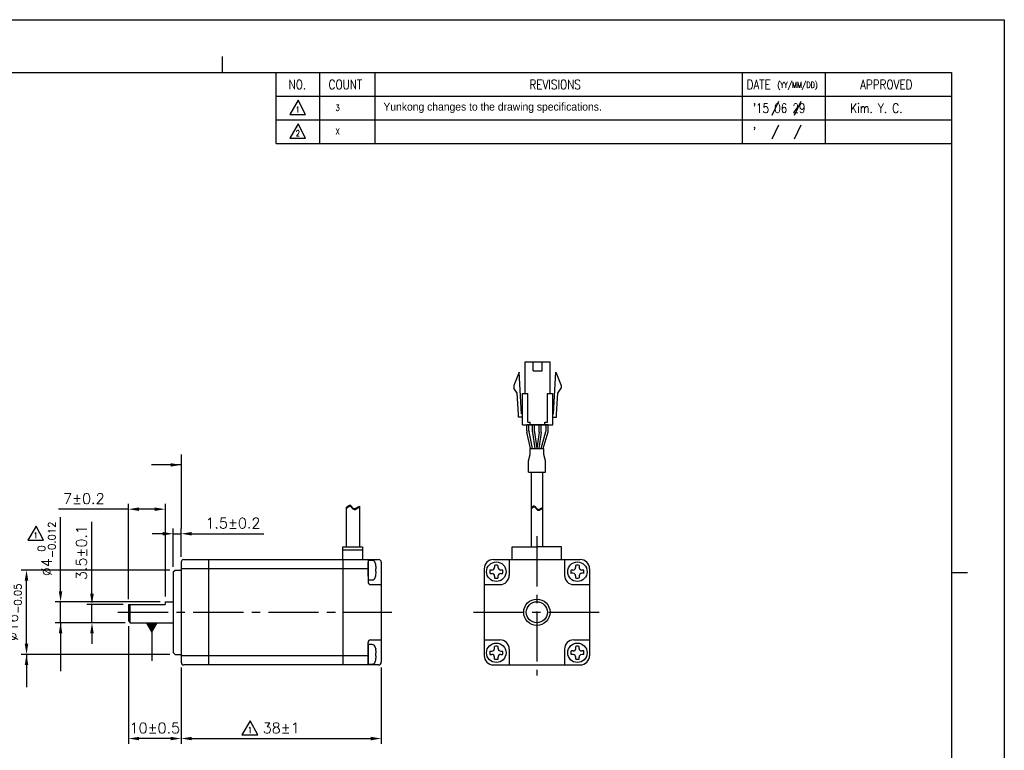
# Model space of a CAD drawing. Header units: millimetres. Extents: x 0 to 297, y 0 to 210.
# Tile 3 of 3: x 110 to 297, y 71 to 210. Entities that reach past the tile are written whole.
import ezdxf

# ---------------------------------------------------------------- set-up
doc = ezdxf.new("R2010")
doc.units = ezdxf.units.MM
doc.header["$PDSIZE"] = -1
doc.linetypes.add('CENTER2', pattern=[28.575, 19.05, -3.175, 3.175, -3.175])
doc.layers.add('SHEET', color=1, linetype='Continuous')
doc.styles.add('H', font='txt')
doc.styles.add('SHEET1', font='ROMANS.SHX', dxfattribs={"width": 0.8, "height": 3})
doc.styles.get("Standard").update_dxf_attribs({"font": 'txt.shx', "bigfont": 'whgtxt.shx'})
doc.dimstyles.new('ISO-25', dxfattribs={"dimtxt": 2.5, "dimasz": 2.5, "dimexe": 1.25, "dimexo": 0.625, "dimtad": 1, "dimtxsty": 'Standard', "dimcen": 2.5, "dimadec": 0, "dimazin": 0, "dimtfac": 1, "dimtmove": 0, "dimatfit": 3, "dimfxl": 0, "dimarcsym": 0})

# ---------------------------------------------------------------- blocks, each defined once
blk = doc.blocks.new('*D9')
at = {"color": 8, "lineweight": -2}
for p, q in [((123.8, 100.96), (123.8, 114.63)), ((129.73, 98.96), (122.8, 98.96)), ((123.8, 95.46), (123.8, 98.96)), ((130.08, 95.46), (122.8, 95.46)), ((123.8, 93.46), (123.8, 91.46))]:
    blk.add_line(p, q, dxfattribs=at)
at = {"color": 8}
for points in [[(123.47, 100.96), (124.14, 100.96), (123.8, 98.96)], [(123.47, 93.46), (124.14, 93.46), (123.8, 95.46)]]:
    blk.add_solid(points, dxfattribs=at)
at = {"layer": 'Defpoints', "color": 0}
for p in [(123.8, 98.96), (130.73, 98.96), (131.08, 95.46)]:
    blk.add_point(p, dxfattribs=at)
at = {"color": 3, "insert": (121.8, 108.79), "char_height": 2, "attachment_point": 5, "rotation": 90}
blk.add_mtext('\\A1;3.5±0.1', dxfattribs=at)
blk = doc.blocks.new('*D10')
at = {"color": 8, "lineweight": -2}
for p, q in [((117.84, 101.46), (117.84, 115.53)), ((136.73, 99.46), (116.84, 99.46)), ((117.84, 95.46), (117.84, 99.46)), ((130.08, 95.46), (116.84, 95.46)), ((117.84, 93.46), (117.84, 91.46))]:
    blk.add_line(p, q, dxfattribs=at)
at = {"color": 8}
for points in [[(117.51, 101.46), (118.17, 101.46), (117.84, 99.46)], [(117.51, 93.46), (118.17, 93.46), (117.84, 95.46)]]:
    blk.add_solid(points, dxfattribs=at)
at = {"layer": 'Defpoints', "color": 0}
for p in [(117.84, 99.46), (137.73, 99.46), (131.08, 95.46)]:
    blk.add_point(p, dxfattribs=at)
at = {"color": 3, "insert": (115.21, 109.49), "char_height": 2, "attachment_point": 5, "rotation": 90}
blk.add_mtext('\\A1;%%C4{\\H1.400000;\\S 0^ -0.012;}', dxfattribs=at)
blk = doc.blocks.new('*D11')
at = {"color": 8, "lineweight": -2}
for p, q in [((138.58, 105.46), (110.38, 105.46)), ((111.38, 91.46), (111.38, 103.46)), ((138.58, 89.46), (110.38, 89.46))]:
    blk.add_line(p, q, dxfattribs=at)
at = {"color": 8}
for points in [[(111.04, 103.46), (111.71, 103.46), (111.38, 105.46)], [(111.04, 91.46), (111.71, 91.46), (111.38, 89.46)]]:
    blk.add_solid(points, dxfattribs=at)
at = {"layer": 'Defpoints', "color": 0}
for p in [(111.38, 105.46), (139.58, 105.46), (139.58, 89.46)]:
    blk.add_point(p, dxfattribs=at)
at = {"color": 3, "insert": (108.74, 97.46), "char_height": 2, "attachment_point": 5, "rotation": 90}
blk.add_mtext('\\A1;%%C16{\\H1.400000;\\S 0^ -0.05;}', dxfattribs=at)
blk = doc.blocks.new('*D12')
at = {"color": 8, "lineweight": -2}
for p, q in [((137.23, 112.37), (135.23, 112.37)), ((139.23, 106.11), (139.23, 113.37)), ((139.23, 112.37), (140.73, 112.37)), ((140.73, 107.96), (140.73, 113.37)), ((142.73, 112.37), (156.4, 112.37))]:
    blk.add_line(p, q, dxfattribs=at)
at = {"color": 8}
for points in [[(137.23, 112.7), (137.23, 112.04), (139.23, 112.37)], [(142.73, 112.7), (142.73, 112.04), (140.73, 112.37)]]:
    blk.add_solid(points, dxfattribs=at)
at = {"layer": 'Defpoints', "color": 0}
for p in [(140.73, 112.37), (140.73, 106.96), (139.23, 105.11)]:
    blk.add_point(p, dxfattribs=at)
at = {"color": 3, "insert": (150.56, 114.37), "char_height": 2, "attachment_point": 5}
blk.add_mtext('\\A1;1.5±0.2', dxfattribs=at)
blk = doc.blocks.new('*D13')
at = {"color": 8, "lineweight": -2}
for p, q in [((140.73, 86.96), (140.73, 72.47)), ((178.73, 86.96), (178.73, 72.47)), ((142.73, 73.47), (176.73, 73.47))]:
    blk.add_line(p, q, dxfattribs=at)
at = {"color": 8}
for points in [[(142.73, 73.8), (142.73, 73.14), (140.73, 73.47)], [(176.73, 73.8), (176.73, 73.14), (178.73, 73.47)]]:
    blk.add_solid(points, dxfattribs=at)
at = {"layer": 'Defpoints', "color": 0}
for p in [(140.73, 87.96), (178.73, 87.96), (178.73, 73.47)]:
    blk.add_point(p, dxfattribs=at)
at = {"color": 3, "insert": (159.73, 75.47), "char_height": 2, "attachment_point": 5}
blk.add_mtext('\\A1;38±1', dxfattribs=at)
blk = doc.blocks.new('*D14')
at = {"color": 8, "lineweight": -2}
for p, q in [((130.73, 99.96), (130.73, 118.03)), ((137.73, 100.46), (137.73, 118.03)), ((130.73, 117.03), (117.43, 117.03)), ((135.73, 117.03), (132.73, 117.03))]:
    blk.add_line(p, q, dxfattribs=at)
at = {"color": 8}
for points in [[(132.73, 117.36), (132.73, 116.7), (130.73, 117.03)], [(135.73, 117.36), (135.73, 116.7), (137.73, 117.03)]]:
    blk.add_solid(points, dxfattribs=at)
at = {"layer": 'Defpoints', "color": 0}
for p in [(137.73, 117.03), (137.73, 99.46), (130.73, 98.96)]:
    blk.add_point(p, dxfattribs=at)
at = {"color": 3, "insert": (122.26, 119.03), "char_height": 2, "attachment_point": 5}
blk.add_mtext('\\A1;7±0.2', dxfattribs=at)
blk = doc.blocks.new('*D15')
at = {"color": 8, "lineweight": -2}
for p, q in [((130.73, 94.81), (130.73, 72.47)), ((140.73, 86.96), (140.73, 72.47)), ((138.73, 73.47), (132.73, 73.47))]:
    blk.add_line(p, q, dxfattribs=at)
at = {"color": 8}
for points in [[(132.73, 73.8), (132.73, 73.14), (130.73, 73.47)], [(138.73, 73.8), (138.73, 73.14), (140.73, 73.47)]]:
    blk.add_solid(points, dxfattribs=at)
at = {"layer": 'Defpoints', "color": 0}
for p in [(130.73, 95.81), (140.73, 87.96), (130.73, 73.47)]:
    blk.add_point(p, dxfattribs=at)
at = {"color": 3, "insert": (135.73, 75.47), "char_height": 2, "attachment_point": 5}
blk.add_mtext('\\A1;10±0.5', dxfattribs=at)

msp = doc.modelspace()

# ---------------------------------------------------------------- linework, layer by layer
at = {"color": 4}
for p, q in [((148.5, 203), (148.5, 200)), ((287, 105), (290, 105))]:
    msp.add_line(p, q, dxfattribs=at)
for p, q in [((206.0157, 139.0318), (206.0157, 145.0318)), ((207.5407, 143.3318), (207.5407, 145.0318)), ((209.2407, 143.3318), (209.2407, 145.0318)), ((210.7657, 139.0318), (210.7657, 145.0318)), ((204.8907, 143.0318), (203.8907, 140.5318)), ((205.3657, 135.1318), (204.8907, 143.0318)), ((211.4157, 135.1318), (211.8907, 143.0318)), ((211.8907, 143.0318), (212.8907, 140.5318)), ((203.8907, 140.5318), (203.8907, 140.0318)), ((212.8907, 140.5318), (212.8907, 140.0318)), ((204.5292, 139.0458), (203.8907, 140.0318)), ((204.7667, 135.0958), (204.5292, 139.0458)), ((205.5157, 133.0318), (205.5157, 139.0318)), ((206.5157, 133.5318), (206.5157, 139.0318)), ((210.2657, 133.5318), (210.2657, 139.0318)), ((211.2657, 133.0318), (211.2657, 139.0318)), ((212.0146, 135.0958), (212.2521, 139.0458)), ((212.2521, 139.0458), (212.8907, 140.0318)), ((204.7657, 134.5318), (204.7657, 135.1318)), ((212.0157, 134.5318), (212.0157, 135.1318)), ((206.3625, 131.892), (206.3625, 133.0318)), ((210.4188, 133.0318), (206.3625, 133.0318)), ((206.7625, 131.9326), (206.7625, 133.0318)), ((207.0157, 133.0318), (207.0157, 133.5318)), ((209.7657, 133.0318), (209.7657, 133.5318)), ((210.0188, 132.0281), (210.0188, 133.0318)), ((210.4188, 131.9728), (210.4188, 133.0318)), ((207.0312, 128.5318), (206.3829, 131.691)), ((207.4395, 128.5318), (206.7829, 131.7316)), ((209.0717, 128.5318), (209.9813, 131.7567)), ((209.4873, 128.5318), (210.3813, 131.7013)), ((207.1852, 124.0396), (207.1852, 109.8968)), ((209.3352, 124.0396), (209.3352, 109.8968)), ((172.5755, 117.7404), (172.6944, 117.7921)), ((172.6944, 117.7921), (172.8065, 117.7987)), ((172.8065, 117.7987), (172.8841, 117.7669)), ((172.8841, 117.7669), (172.9555, 117.7081)), ((172.0727, 117.3838), (172.5755, 117.7404)), ((172.0727, 117.2168), (172.5755, 117.5734)), ((172.0727, 117.3838), (172.0727, 109.8968)), ((172.5755, 117.5734), (172.6944, 117.6251)), ((172.6944, 117.6251), (172.8065, 117.6317)), ((172.8065, 117.6317), (172.8841, 117.5999)), ((172.8841, 117.5999), (172.9555, 117.5411)), ((172.9555, 117.7081), (173.0238, 117.6303)), ((172.9555, 117.5411), (173.0238, 117.4633)), ((173.0238, 117.6303), (173.0918, 117.5414)), ((173.0238, 117.4633), (173.0918, 117.3744)), ((173.0918, 117.5414), (173.1628, 117.4492)), ((173.0918, 117.3744), (173.1628, 117.2822)), ((173.1628, 117.4492), (173.2529, 117.3463)), ((173.1628, 117.2822), (173.2529, 117.1793)), ((173.2529, 117.3463), (173.3496, 117.2568)), ((173.2529, 117.1793), (173.3496, 117.0898)), ((173.3496, 117.2568), (173.451, 117.188)), ((173.3496, 117.0898), (173.451, 117.021)), ((173.451, 117.188), (173.5558, 117.1468)), ((173.451, 117.021), (173.5558, 116.9798)), ((173.5558, 117.1468), (173.6622, 117.1405)), ((173.5558, 116.9798), (173.6622, 116.9735)), ((173.6622, 117.1405), (173.7539, 117.1666)), ((173.6622, 116.9735), (173.7539, 116.9996)), ((173.7539, 117.1666), (174.5727, 117.6332)), ((173.7539, 116.9996), (174.5727, 117.4662)), ((174.5727, 117.6332), (174.5727, 109.8968)), ((207.1852, 117.3467), (207.5343, 117.5943)), ((207.1852, 117.1797), (207.5343, 117.4273)), ((207.5343, 117.5943), (207.6532, 117.646)), ((207.5343, 117.4273), (207.6532, 117.479)), ((207.6532, 117.646), (207.7653, 117.6526)), ((207.6532, 117.479), (207.7653, 117.4856)), ((207.7653, 117.6526), (207.8429, 117.6207)), ((207.7653, 117.4856), (207.8429, 117.4537)), ((207.8429, 117.6207), (207.9143, 117.562)), ((207.8429, 117.4537), (207.9143, 117.395)), ((207.9143, 117.562), (207.9825, 117.4842)), ((207.9143, 117.395), (207.9825, 117.3172)), ((207.9825, 117.4842), (208.0506, 117.3953)), ((207.9825, 117.3172), (208.0506, 117.2283)), ((208.0506, 117.3953), (208.1216, 117.3031)), ((208.0506, 117.2283), (208.1216, 117.1361)), ((208.1216, 117.3031), (208.2116, 117.2001)), ((208.1216, 117.1361), (208.2116, 117.0331)), ((208.2116, 117.2001), (208.3083, 117.1107)), ((208.2116, 117.0331), (208.3083, 116.9437)), ((208.3083, 117.1107), (208.4098, 117.0418)), ((208.3083, 116.9437), (208.4098, 116.8748)), ((208.4098, 117.0418), (208.5146, 117.0007)), ((208.4098, 116.8748), (208.5146, 116.8337)), ((208.5146, 117.0007), (208.621, 116.9943)), ((208.5146, 116.8337), (208.621, 116.8273)), ((208.621, 116.9943), (208.7127, 117.0204)), ((208.621, 116.8273), (208.7127, 116.8534)), ((208.7127, 117.0204), (209.3352, 117.3752)), ((208.7127, 116.8534), (209.3352, 117.2082)), ((176.2062, 107.3095), (176.2062, 103.6097)), ((200.0102, 107.4596), (216.5102, 107.4596)), ((203.0102, 107.4596), (203.0102, 104.4596)), ((213.5102, 107.4596), (213.5102, 104.4596)), ((139.2285, 105.1096), (139.5785, 105.4596)), ((139.5785, 105.4596), (140.7285, 105.4596)), ((198.2602, 105.7096), (198.2602, 89.2096)), ((218.2602, 105.7096), (218.2602, 89.2096)), ((198.2602, 102.7096), (201.2602, 102.7096)), ((215.2602, 102.7096), (218.2602, 102.7096)), ((137.7285, 99.4596), (139.2285, 99.4596)), ((131.0785, 95.4596), (139.2285, 95.4596)), ((198.2602, 92.2096), (201.2602, 92.2096)), ((215.2602, 92.2096), (218.2602, 92.2096)), ((139.5785, 89.4596), (139.2285, 89.8096)), ((176.2062, 91.3095), (176.2062, 87.6097)), ((203.0102, 90.4596), (203.0102, 87.4596)), ((213.5102, 90.4596), (213.5102, 87.4596)), ((139.5785, 89.4596), (140.7285, 89.4596)), ((200.0102, 87.4596), (216.5102, 87.4596))]:
    msp.add_line(p, q)
at = {"color": 0}
for p, q in [((207.4306, 131.7346), (207.4306, 133.0318)), ((207.8306, 131.761), (207.8306, 133.0318)), ((208.6806, 131.761), (208.6806, 133.0318)), ((209.0806, 131.7346), (209.0806, 133.0318)), ((207.4393, 131.6028), (207.8475, 128.5318)), ((207.8393, 131.6293), (208.2511, 128.5318)), ((208.6719, 131.6293), (208.2601, 128.5318)), ((209.0719, 131.6028), (208.6637, 128.5318)), ((206.6503, 126.2452), (206.9603, 127.4075)), ((206.9603, 128.5318), (209.56, 128.5318)), ((206.9603, 127.4075), (206.9603, 128.5318)), ((209.56, 127.4075), (209.56, 128.5318)), ((209.8702, 126.2445), (209.56, 127.4075)), ((206.6503, 124.0396), (206.6503, 126.2452)), ((209.8702, 124.0396), (209.8702, 126.2445)), ((206.6503, 124.0396), (209.8702, 124.0396))]:
    msp.add_line(p, q, dxfattribs=at)
at = {"color": 8}
msp.add_line((140.7285, 127.4462), (140.7285, 113.3686), dxfattribs=at)
at = {"color": 1, "linetype": 'CENTER2', "ltscale": 0.5}
for p, q in [((208.2602, 111.8968), (208.2602, 85.4596)), ((128.7285, 97.4596), (180.7285, 97.4596)), ((196.2602, 97.4596), (220.2602, 97.4596))]:
    msp.add_line(p, q, dxfattribs=at)
at = {"color": 0, "linetype": 'ByBlock'}
for p, q in [((171.4285, 107.4596), (171.4285, 109.8968)), ((171.4285, 109.8968), (175.1428, 109.8968)), ((171.4285, 109.3049), (175.1428, 109.3049)), ((175.1428, 109.8968), (175.1428, 107.4596)), ((203.5766, 107.4596), (203.5766, 109.8968)), ((203.5766, 109.8968), (208.2602, 109.8968)), ((212.9439, 109.8968), (208.2602, 109.8968)), ((212.9439, 107.4596), (212.9439, 109.8968)), ((140.7285, 106.9596), (140.7285, 87.9596)), ((141.2285, 107.4596), (178.2285, 107.4596)), ((145.9285, 107.4596), (145.9285, 87.4596)), ((171.4285, 107.4596), (171.4285, 87.4596)), ((176.2062, 107.4596), (176.2062, 103.2096)), ((178.7285, 106.9596), (178.7285, 87.9596)), ((139.2285, 105.1096), (139.2285, 89.8096)), ((176.2062, 105.7096), (140.7285, 105.7096)), ((199.3646, 105.5018), (199.7495, 105.5018)), ((199.3646, 104.8174), (199.7495, 104.8174)), ((200.2495, 106.3638), (200.2495, 106.0018)), ((200.871, 106.3638), (200.871, 106.0018)), ((201.371, 105.5018), (201.7559, 105.5018)), ((201.371, 104.8174), (201.7559, 104.8174)), ((215.118, 105.4704), (214.756, 105.4704)), ((215.118, 104.8489), (214.756, 104.8489)), ((215.618, 106.3553), (215.618, 105.9704)), ((216.3024, 106.3553), (216.3024, 105.9704)), ((217.1644, 105.4704), (216.8024, 105.4704)), ((217.1644, 104.8489), (216.8024, 104.8489)), ((200.2495, 104.3174), (200.2495, 103.9554)), ((200.871, 104.3174), (200.871, 103.9554)), ((215.618, 104.3489), (215.618, 103.964)), ((216.3024, 104.3489), (216.3024, 103.964)), ((176.7062, 102.7096), (178.7285, 102.7096)), ((137.7285, 99.4596), (137.7285, 98.9596)), ((130.7285, 98.9596), (130.7285, 95.8096)), ((130.7285, 98.9596), (137.7285, 98.9596)), ((131.0785, 95.4596), (131.0785, 98.9596)), ((130.7285, 95.8096), (131.0785, 95.4596)), ((176.2062, 87.4596), (176.2062, 91.7096)), ((176.7062, 92.2096), (178.7285, 92.2096)), ((199.356, 90.0704), (199.718, 90.0704)), ((200.218, 90.5704), (200.218, 90.9553)), ((200.9024, 90.5704), (200.9024, 90.9553)), ((201.4024, 90.0704), (201.7644, 90.0704)), ((215.1495, 90.1018), (214.7646, 90.1018)), ((215.6495, 90.6018), (215.6495, 90.9638)), ((216.271, 90.6018), (216.271, 90.9638)), ((217.1559, 90.1018), (216.771, 90.1018)), ((176.2062, 89.2096), (140.7285, 89.2096)), ((199.356, 89.4489), (199.718, 89.4489)), ((200.218, 88.564), (200.218, 88.9489)), ((200.9024, 88.564), (200.9024, 88.9489)), ((201.4024, 89.4489), (201.7644, 89.4489)), ((215.1495, 89.4174), (214.7646, 89.4174)), ((215.6495, 88.5554), (215.6495, 88.9174)), ((216.271, 88.5554), (216.271, 88.9174)), ((217.1559, 89.4174), (216.771, 89.4174)), ((178.2285, 87.4596), (141.2285, 87.4596))]:
    msp.add_line(p, q, dxfattribs=at)
at = {"extrusion": (-1e-16, -1, 0)}
for p, q in [((176.9743, 107.3095), (176.2062, 107.3095)), ((177.6642, 106.5266), (177.6642, 106.5543)), ((177.6642, 106.5543), (177.6642, 106.5266)), ((177.6642, 105.2148), (177.6642, 105.7044)), ((176.2062, 103.6097), (176.9743, 103.6097)), ((177.6642, 104.3649), (177.6642, 104.3926)), ((176.9743, 91.3095), (176.2062, 91.3095)), ((177.6642, 90.5266), (177.6642, 90.5543)), ((177.6642, 90.5543), (177.6642, 90.5266)), ((177.6642, 89.2148), (177.6642, 89.7044)), ((177.6642, 88.3649), (177.6642, 88.3926)), ((176.2062, 87.6097), (176.9743, 87.6097))]:
    msp.add_line(p, q, dxfattribs=at)
at = {"lineweight": 35}
for p, q in [((176.2062, 104.3387), (176.2062, 106.9741)), ((176.2062, 88.3387), (176.2062, 90.9741))]:
    msp.add_line(p, q, dxfattribs=at)
at = {"color": 6}
msp.add_lwpolyline([(0, 210), (297, 210), (297, 0), (0, 0)], close=True, dxfattribs=at)
at = {"color": 4}
msp.add_lwpolyline([(10, 200), (287, 200), (287, 10), (10, 10)], close=True, dxfattribs=at)
for points in [[(206.0157, 145.0318), (210.7657, 145.0318)], [(207.5407, 143.3318), (209.2407, 143.3318)], [(205.5157, 139.0318), (206.5157, 139.0318)], [(210.2657, 139.0318), (211.2657, 139.0318)], [(205.5157, 135.1318), (205.3657, 135.1318)], [(211.2657, 135.1318), (211.4157, 135.1318)], [(205.5157, 134.5318), (204.7657, 134.5318)], [(205.5157, 134.5318), (204.7657, 134.5318)], [(205.5157, 133.0318), (211.2657, 133.0318)], [(206.5157, 133.5318), (207.0157, 133.5318)], [(209.7657, 133.5318), (210.2657, 133.5318)], [(211.2657, 134.5318), (212.0157, 134.5318)], [(211.2657, 134.5318), (212.0157, 134.5318)]]:
    msp.add_lwpolyline(points)
for centre, radius in [((200.5602, 105.1596), 1.85), ((215.9602, 105.1596), 1.85), ((208.2602, 97.4596), 2.5), ((200.5602, 89.7596), 1.85), ((215.9602, 89.7596), 1.85)]:
    msp.add_circle(centre, radius)
at = {"color": 0, "linetype": 'ByBlock'}
msp.add_circle((208.2602, 97.4596), 2, dxfattribs=at)
for centre, radius, start, end in [((207.3625, 131.892), 1, 180, 191.595436), ((207.7625, 131.9326), 1, 180, 191.595436), ((209.0188, 132.0281), 1, 344.249037, 0), ((209.4188, 131.9728), 1, 344.249037, 0), ((176.9743, 106.6752), 0.6342, 17.148404, 90), ((173.035, 105.4597), 4.7568, 13.303619, 17.148404), ((200.0102, 105.7096), 1.75, 90, 180), ((216.5102, 105.7096), 1.75, 0, 90), ((176.9743, 104.244), 0.6342, 270, 342.851596), ((173.035, 105.4595), 4.7568, 342.851596, 346.696381), ((201.2602, 104.4596), 1.75, 270, 0), ((215.2602, 104.4596), 1.75, 180, 270), ((201.2602, 90.4596), 1.75, 0, 90), ((215.2602, 90.4596), 1.75, 90, 180), ((176.9743, 90.6752), 0.6342, 17.148404, 90), ((173.035, 89.4597), 4.7568, 13.303619, 17.148404), ((176.9743, 88.244), 0.6342, 270, 342.851596), ((173.035, 89.4595), 4.7568, 342.851596, 346.696381), ((200.0102, 89.2096), 1.75, 180, 270), ((216.5102, 89.2096), 1.75, 270, 0)]:
    msp.add_arc(centre, radius, start, end)
at = {"color": 0}
for centre, start, end in [((208.4306, 131.7346), 180, 187.571875), ((208.8306, 131.761), 180, 187.571875), ((207.6806, 131.761), 352.428125, 0), ((208.0806, 131.7346), 352.428125, 0)]:
    msp.add_arc(centre, 1, start, end, dxfattribs=at)
at = {"color": 0, "linetype": 'ByBlock'}
for centre, radius, start, end in [((141.2285, 106.9596), 0.5, 90, 180), ((178.2285, 106.9596), 0.5, 0, 90), ((200.5602, 105.1596), 1.2436, 164.029351, 195.970649), ((199.7495, 106.0018), 0.5, 270, 0), ((199.7495, 104.3174), 0.5, 0, 90), ((200.5602, 105.1596), 1.2436, 75.529572, 104.470428), ((201.371, 106.0018), 0.5, 180, 270), ((201.371, 104.3174), 0.5, 90, 180), ((200.5602, 105.1596), 1.2436, 344.029351, 15.970649), ((215.9602, 105.1596), 1.2436, 165.529572, 194.470428), ((215.118, 105.9704), 0.5, 270, 0), ((215.118, 104.3489), 0.5, 0, 90), ((215.9602, 105.1596), 1.2436, 74.029351, 105.970649), ((216.8024, 105.9704), 0.5, 180, 270), ((216.8024, 104.3489), 0.5, 90, 180), ((215.9602, 105.1596), 1.2436, 345.529572, 14.470428), ((176.7062, 103.2096), 0.5, 180, 270), ((200.5602, 105.1596), 1.2436, 255.529572, 284.470428), ((215.9602, 105.1596), 1.2436, 254.029351, 285.970649), ((176.7062, 91.7096), 0.5, 90, 180), ((200.5602, 89.7596), 1.2436, 165.529572, 194.470428), ((199.718, 90.5704), 0.5, 270, 0), ((200.5602, 89.7596), 1.2436, 74.029351, 105.970649), ((201.4024, 90.5704), 0.5, 180, 270), ((200.5602, 89.7596), 1.2436, 345.529572, 14.470428), ((215.9602, 89.7596), 1.2436, 164.029351, 195.970649), ((215.1495, 90.6018), 0.5, 270, 0), ((215.9602, 89.7596), 1.2436, 75.529572, 104.470428), ((216.771, 90.6018), 0.5, 180, 270), ((215.9602, 89.7596), 1.2436, 344.029351, 15.970649), ((141.2285, 87.9596), 0.5, 180, 270), ((178.2285, 87.9596), 0.5, 270, 0), ((199.718, 88.9489), 0.5, 0, 90), ((200.5602, 89.7596), 1.2436, 254.029351, 285.970649), ((201.4024, 88.9489), 0.5, 90, 180), ((215.1495, 88.9174), 0.5, 0, 90), ((215.9602, 89.7596), 1.2436, 255.529572, 284.470428), ((216.771, 88.9174), 0.5, 90, 180)]:
    msp.add_arc(centre, radius, start, end, dxfattribs=at)
for points, knots in [([(177.7467, 106.0623), (177.7291, 106.2011), (177.705, 106.341), (177.6713, 106.4952), (177.6678, 106.5109), (177.6642, 106.5266)], [13.853196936, 13.853196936, 13.853196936, 13.853196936, 14.222938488, 14.222938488, 14.264868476, 14.264868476, 14.264868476, 14.264868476]), ([(177.6642, 105.7044), (177.6678, 105.7047), (177.6713, 105.705), (177.705, 105.7077), (177.7291, 105.7101), (177.7467, 105.7125)], [12.353396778, 12.353396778, 12.353396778, 12.353396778, 12.395326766, 12.395326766, 12.765068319, 12.765068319, 12.765068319, 12.765068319]), ([(177.7467, 105.2067), (177.7291, 105.2091), (177.705, 105.2116), (177.6713, 105.2143), (177.6678, 105.2145), (177.6642, 105.2148)], [13.853196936, 13.853196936, 13.853196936, 13.853196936, 14.222938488, 14.222938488, 14.264868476, 14.264868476, 14.264868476, 14.264868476]), ([(177.6642, 104.3926), (177.6678, 104.4083), (177.6713, 104.424), (177.705, 104.5782), (177.7291, 104.7181), (177.7467, 104.857)], [12.353396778, 12.353396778, 12.353396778, 12.353396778, 12.395326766, 12.395326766, 12.765068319, 12.765068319, 12.765068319, 12.765068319]), ([(177.7467, 105.7125), (177.7291, 105.7101), (177.705, 105.7077), (177.6714, 105.705), (177.668, 105.7047), (177.6645, 105.7044)], [13.853196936, 13.853196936, 13.853196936, 13.853196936, 14.222938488, 14.222938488, 14.263757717, 14.263757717, 14.263757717, 14.263757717]), ([(177.7467, 90.0623), (177.7291, 90.2011), (177.705, 90.341), (177.6713, 90.4952), (177.6678, 90.5109), (177.6642, 90.5266)], [13.853196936, 13.853196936, 13.853196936, 13.853196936, 14.222938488, 14.222938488, 14.264868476, 14.264868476, 14.264868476, 14.264868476]), ([(177.6642, 89.7044), (177.6678, 89.7047), (177.6713, 89.705), (177.705, 89.7077), (177.7291, 89.7101), (177.7467, 89.7125)], [12.353396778, 12.353396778, 12.353396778, 12.353396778, 12.395326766, 12.395326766, 12.765068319, 12.765068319, 12.765068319, 12.765068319]), ([(177.7467, 89.2067), (177.7291, 89.2091), (177.705, 89.2116), (177.6713, 89.2143), (177.6678, 89.2145), (177.6642, 89.2148)], [13.853196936, 13.853196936, 13.853196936, 13.853196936, 14.222938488, 14.222938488, 14.264868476, 14.264868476, 14.264868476, 14.264868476]), ([(177.6642, 88.3926), (177.6678, 88.4083), (177.6713, 88.424), (177.705, 88.5782), (177.7291, 88.7181), (177.7467, 88.857)], [12.353396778, 12.353396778, 12.353396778, 12.353396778, 12.395326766, 12.395326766, 12.765068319, 12.765068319, 12.765068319, 12.765068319]), ([(177.7467, 89.7125), (177.7291, 89.7101), (177.705, 89.7077), (177.6714, 89.705), (177.668, 89.7047), (177.6645, 89.7044)], [13.853196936, 13.853196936, 13.853196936, 13.853196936, 14.222938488, 14.222938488, 14.263757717, 14.263757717, 14.263757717, 14.263757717])]:
    msp.add_open_spline(points, degree=3, knots=knots)
for points in [[(177.7644, 105.8203), (177.761, 105.8998), (177.7552, 105.9807), (177.7467, 106.0623)], [(177.7467, 105.7125), (177.7552, 105.7488), (177.761, 105.7849), (177.7644, 105.8203)], [(177.7468, 105.7127), (177.7468, 105.7127), (177.7467, 105.7126), (177.7467, 105.7125)], [(177.7644, 105.099), (177.761, 105.1344), (177.7552, 105.1704), (177.7467, 105.2067)], [(177.7467, 104.857), (177.7552, 104.9386), (177.761, 105.0194), (177.7644, 105.099)], [(177.7644, 89.8203), (177.761, 89.8998), (177.7552, 89.9807), (177.7467, 90.0623)], [(177.7467, 89.7125), (177.7552, 89.7488), (177.761, 89.7849), (177.7644, 89.8203)], [(177.7468, 89.7127), (177.7468, 89.7127), (177.7467, 89.7126), (177.7467, 89.7125)], [(177.7644, 89.099), (177.761, 89.1344), (177.7552, 89.1704), (177.7467, 89.2067)], [(177.7467, 88.857), (177.7552, 88.9386), (177.761, 89.0194), (177.7644, 89.099)]]:
    msp.add_open_spline(points, degree=3)
at = {"layer": 'SHEET', "color": 7}
for q in [(158.75, 200), (287, 186.5)]:
    msp.add_line((158.75, 186.5), q, dxfattribs=at)
at = {"layer": 'SHEET'}
for p, q in [((167, 200), (167, 186.5)), ((177.5, 200), (177.5, 186.5)), ((247.25, 200), (247.25, 186.5)), ((263, 200), (263, 186.5)), ((158.75, 195.5), (287, 195.5)), ((254.1049, 194.4555), (252.8538, 191.7979)), ((258.3681, 194.4514), (257.117, 191.7938)), ((158.75, 191), (287, 191)), ((254.1049, 189.9555), (252.8538, 187.2979)), ((258.3681, 189.9514), (257.117, 187.2938))]:
    msp.add_line(p, q, dxfattribs=at)
at = {"layer": 'SHEET', "color": 1, "linetype": 'Continuous'}
for p, q in [((162.9573, 194.708), (161.3697, 192.0032)), ((164.3685, 192.0032), (162.9573, 194.708)), ((161.3697, 192.0032), (164.3685, 192.0032)), ((162.9573, 190.208), (161.3697, 187.5032)), ((164.3685, 187.5032), (162.9573, 190.208)), ((161.3697, 187.5032), (164.3685, 187.5032)), ((113.1893, 113.8371), (111.6017, 111.1323)), ((114.6005, 111.1323), (113.1893, 113.8371)), ((111.6017, 111.1323), (114.6005, 111.1323)), ((153.8509, 76.8554), (152.2633, 74.1506)), ((155.2621, 74.1506), (153.8509, 76.8554)), ((152.2633, 74.1506), (155.2621, 74.1506))]:
    msp.add_line(p, q, dxfattribs=at)

# ---------------------------------------------------------------- texts
at = {"color": 1, "insert": (177.5, 193.25), "char_height": 1.5, "attachment_point": 4, "style": 'H'}
msp.add_mtext_dynamic_manual_height_columns('{\\fGulim|b0|i0|c129|p50;   Yunkong changes to the drawing specifications.}', width=59.00043, gutter_width=12.5, heights=[0], dxfattribs=at)
at = {"layer": 'SHEET', "style": 'SHEET1', "width": 0.8}
for s, height, p in [('NO.', 1.8, (161.128, 196.7733)), ('COUNT', 1.8, (168.7355, 196.7733)), ('DATE', 1.8, (248.0796, 196.7733)), ('(YY/MM/DD)', 1.125, (253.9419, 197.0429)), ('APPROVED', 1.8, (269.6251, 196.7733)), ('1', 1.125, (162.4882, 192.373)), ('3', 1.125, (170.0593, 192.6937)), ("'15 06 29", 1.8, (249.2479, 192.2816)), ('Kim. Y. C.', 1.8, (267.7676, 192.2816)), ('2', 1.125, (162.4882, 187.873)), ('X', 1.125, (170.0593, 188.1937)), ("'", 1.8, (249.2479, 187.7816)), ('1', 1.125, (112.7203, 111.5022)), ('1', 1.125, (153.3818, 74.5204))]:
    msp.add_text(s, height=height, dxfattribs=at).set_placement(p)
at = {"layer": 'SHEET', "color": 7, "style": 'SHEET1', "width": 0.8}
msp.add_text('REVISIONS', height=1.8, dxfattribs=at).set_placement((206.859, 196.7733))

# ---------------------------------------------------------------- dimensions: what is measured, and where the dimension line sits
for base, p1, p2, override, picture, middle in [((137.7285, 117.0306), (130.7285, 98.9596), (137.7285, 99.4596), {"dimtxt": 2, "dimasz": 2, "dimexe": 1, "dimexo": 1, "dimgap": 1, "dimdec": 3, "dimzin": 9, "dimdsep": 46, "dimcen": 0, "dimclrd": 8, "dimclre": 8, "dimclrt": 3, "dimadec": 3, "dimazin": 2, "dimtol": 1, "dimtp": 0.2, "dimtm": 0.2, "dimtdec": 3, "dimfxl": 0.6, "dimtolj": 1, "dimtzin": 9, "dimarcsym": 1}, '*D14', (122.2609, 117.0306)), ((130.7285, 73.4712), (140.7285, 87.9596), (130.7285, 95.8096), {"dimtxt": 2, "dimasz": 2, "dimexe": 1, "dimexo": 1, "dimgap": 1, "dimdec": 3, "dimzin": 9, "dimdsep": 46, "dimcen": 0, "dimclrd": 8, "dimclre": 8, "dimclrt": 3, "dimadec": 3, "dimazin": 2, "dimtol": 1, "dimtp": 0.5, "dimtm": 0.5, "dimtdec": 3, "dimfxl": 0.6, "dimtolj": 1, "dimtzin": 9, "dimarcsym": 1}, '*D15', (135.7285, 73.4712))]:
    dim = msp.add_linear_dim(base=base, p1=p1, p2=p2, dimstyle='ISO-25', override=override)
    dim.commit()
    dim.dimension.update_dxf_attribs({"geometry": picture, "text_midpoint": middle, "dimtype": 160})
dim = msp.add_linear_dim(base=(117.8385, 99.4596), p1=(131.0785, 95.4596), p2=(137.7285, 99.4596), angle=90, text='%%C<>', dimstyle='ISO-25', override={"dimtxt": 2, "dimasz": 2, "dimexe": 1, "dimexo": 1, "dimgap": 1, "dimdec": 3, "dimzin": 9, "dimdsep": 46, "dimcen": 0, "dimclrd": 8, "dimclre": 8, "dimclrt": 3, "dimadec": 3, "dimazin": 2, "dimtol": 1, "dimtm": 0.012, "dimtfac": 0.7, "dimtdec": 3, "dimfxl": 0.6, "dimtolj": 1, "dimtzin": 9, "dimarcsym": 1})
dim.commit()
dim.dimension.update_dxf_attribs({"geometry": '*D10', "text_midpoint": (117.8385, 109.493), "dimtype": 160})
dim = msp.add_linear_dim(base=(123.8041, 98.9596), p1=(131.0785, 95.4596), p2=(130.7285, 98.9596), angle=90, dimstyle='ISO-25', override={"dimtxt": 2, "dimasz": 2, "dimexe": 1, "dimexo": 1, "dimgap": 1, "dimdec": 3, "dimzin": 9, "dimdsep": 46, "dimcen": 0, "dimclrd": 8, "dimclre": 8, "dimclrt": 3, "dimadec": 3, "dimazin": 2, "dimtol": 1, "dimtp": 0.1, "dimtm": 0.1, "dimtdec": 3, "dimfxl": 0.6, "dimtolj": 1, "dimtzin": 9, "dimarcsym": 1})
dim.commit()
dim.dimension.update_dxf_attribs({"geometry": '*D9', "text_midpoint": (121.8041, 108.793)})
for base, p1, p2, override, picture, middle in [((140.7285, 112.3686), (139.2285, 105.1096), (140.7285, 106.9596), {"dimtxt": 2, "dimasz": 2, "dimexe": 1, "dimexo": 1, "dimgap": 1, "dimdec": 3, "dimzin": 9, "dimdsep": 46, "dimcen": 0, "dimclrd": 8, "dimclre": 8, "dimclrt": 3, "dimadec": 3, "dimazin": 2, "dimtol": 1, "dimtp": 0.2, "dimtm": 0.2, "dimtdec": 3, "dimfxl": 0.6, "dimtolj": 1, "dimtzin": 9, "dimarcsym": 1}, '*D12', (150.5618, 114.3686)), ((178.7285, 73.4712), (140.7285, 87.9596), (178.7285, 87.9596), {"dimtxt": 2, "dimasz": 2, "dimexe": 1, "dimexo": 1, "dimgap": 1, "dimdec": 3, "dimzin": 9, "dimdsep": 46, "dimcen": 0, "dimclrd": 8, "dimclre": 8, "dimclrt": 3, "dimadec": 3, "dimazin": 2, "dimtol": 1, "dimtp": 1, "dimtm": 1, "dimtdec": 3, "dimfxl": 0.6, "dimtolj": 1, "dimtzin": 9, "dimarcsym": 1}, '*D13', (159.7285, 75.4712))]:
    dim = msp.add_linear_dim(base=base, p1=p1, p2=p2, dimstyle='ISO-25', override=override)
    dim.commit()
    dim.dimension.update_dxf_attribs({"geometry": picture, "text_midpoint": middle})
dim = msp.add_linear_dim(base=(111.3757, 105.4596), p1=(139.5785, 89.4596), p2=(139.5785, 105.4596), angle=90, text='%%C<>', dimstyle='ISO-25', override={"dimtxt": 2, "dimasz": 2, "dimexe": 1, "dimexo": 1, "dimgap": 1, "dimdec": 3, "dimzin": 9, "dimdsep": 46, "dimcen": 0, "dimclrd": 8, "dimclre": 8, "dimclrt": 3, "dimadec": 3, "dimazin": 2, "dimtol": 1, "dimtm": 0.05, "dimtfac": 0.7, "dimtdec": 3, "dimfxl": 0.6, "dimtolj": 1, "dimtzin": 9, "dimarcsym": 1})
dim.commit()
dim.dimension.update_dxf_attribs({"geometry": '*D11', "text_midpoint": (108.7423, 97.4596)})

# ---------------------------------------------------------------- leaders
for points, override in [([(140.7285, 125.4462), (135.1081, 125.4462)], {"dimtxt": 2, "dimasz": 2, "dimexe": 1, "dimexo": 1, "dimgap": 1, "dimtad": 0, "dimdec": 3, "dimzin": 9, "dimdsep": 46, "dimcen": 0, "dimclrd": 8, "dimclre": 8, "dimclrt": 3, "dimadec": 3, "dimazin": 2, "dimtdec": 3, "dimfxl": 0.6, "dimtolj": 1, "dimtzin": 1, "dimarcsym": 1}), ([(117.8385, 95.4596), (117.8385, 86.2398)], {"dimtxt": 2, "dimasz": 2, "dimexe": 1, "dimexo": 1, "dimgap": 1, "dimtad": 0, "dimdec": 3, "dimzin": 9, "dimdsep": 46, "dimcen": 0, "dimclrd": 8, "dimclre": 8, "dimclrt": 3, "dimadec": 3, "dimazin": 2, "dimtdec": 3, "dimfxl": 0.6, "dimtolj": 1, "dimtzin": 1, "dimarcsym": 1}), ([(135.1535, 95.4596), (135.1535, 88.2064)], {"dimtxt": 2, "dimasz": 2, "dimexe": 1, "dimexo": 1, "dimgap": 1, "dimtad": 0, "dimdec": 3, "dimzin": 9, "dimdsep": 46, "dimcen": 0, "dimclrd": 8, "dimclre": 8, "dimclrt": 3, "dimadec": 3, "dimazin": 2, "dimtdec": 3, "dimldrblk": 'DatumFilled', "dimfxl": 0.6, "dimtolj": 1, "dimtzin": 1, "dimarcsym": 1}), ([(111.3757, 89.4596), (111.3757, 83.2113)], {"dimtxt": 2, "dimasz": 2, "dimexe": 1, "dimexo": 1, "dimgap": 1, "dimtad": 0, "dimdec": 3, "dimzin": 9, "dimdsep": 46, "dimcen": 0, "dimclrd": 8, "dimclre": 8, "dimclrt": 3, "dimadec": 3, "dimazin": 2, "dimtdec": 3, "dimfxl": 0.6, "dimtolj": 1, "dimtzin": 1, "dimarcsym": 1})]:
    msp.add_leader(points, dimstyle='ISO-25', override=override)

doc.saveas('drawing.dxf')
